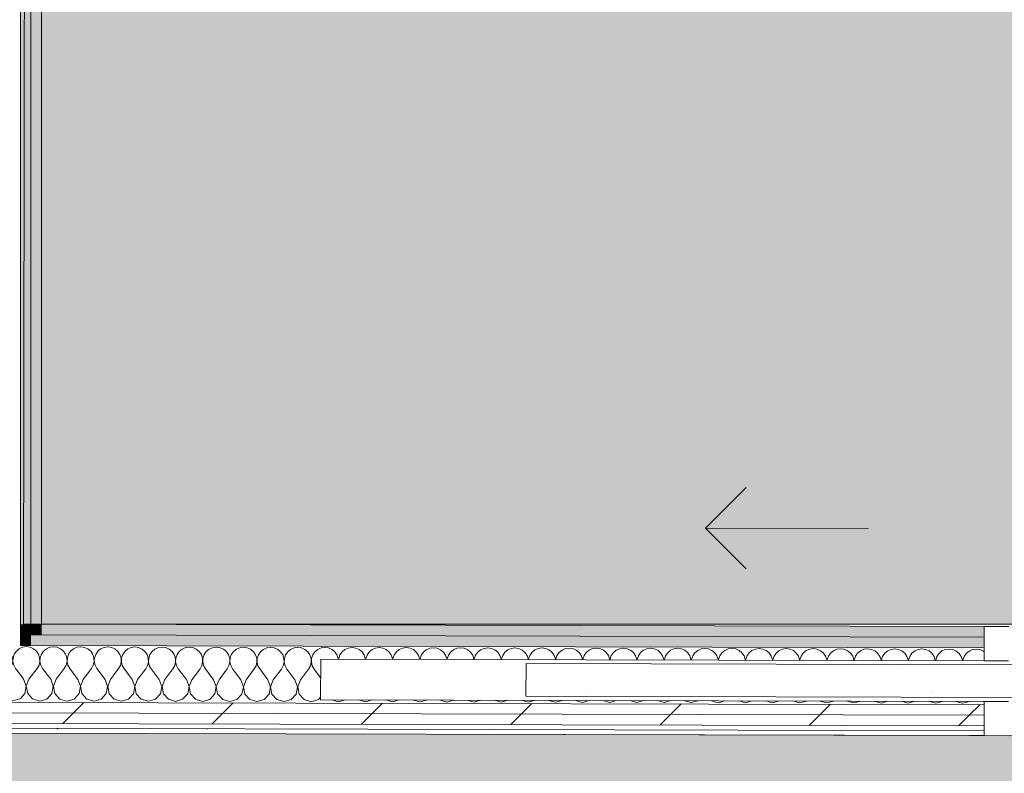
# Model space of a CAD drawing. Header units: millimetres. Extents: x -30280 to 19093, y -19284 to 4746.
# Tile 168 of 256: x -6113 to -4904, y -15497 to -14572. Entities that reach past the tile are written whole.
import ezdxf

# ---------------------------------------------------------------- set-up
doc = ezdxf.new("R2010")
doc.units = ezdxf.units.MM
doc.header["$MEASUREMENT"] = 0
doc.linetypes.add('Wipeout_Contour', pattern=[1000, 0, -1000])
for name, color, linetype in [('Nuevo_07_CR_Cel Ras pladur', 7, 'Continuous'), ('Nuevo_08_E_Envans secs', 7, 'Continuous'), ('Nuevo_Puertas Archicad', 7, 'Continuous')]:
    doc.layers.add(name, color=color, linetype=linetype)
for name, color, linetype, lineweight, true_color in [('Nuevo_07_CR_Cel Ras pladur_Pluma_Nº__102', 7, 'Continuous', 5, 0xcccccc), ('Nuevo_08_E_Envans secs_Pluma_Nº__102', 7, 'Continuous', 5, 0xcccccc), ('Nuevo_08_E_Envans secs_Pluma_Nº__171', 171, 'Continuous', 13, 0xaaaaff), ('Nuevo_08_E_Envans secs_Pluma_Nº__177', 7, 'Continuous', 15, 0xf7e046), ('Nuevo_08_E_Envans secs_Pluma_Nº__79', 7, 'Continuous', 5, 0xaaffd5), ('Nuevo_Puertas Archicad_Pluma_Nº__3', 7, 'Continuous', 5, 0xa4a4a4)]:
    doc.layers.add(name, color=color, linetype=linetype, lineweight=lineweight, true_color=true_color)
doc.layers.add('Nuevo_08_E_Envans secs_Pluma_Nº__1', color=7, linetype='Continuous', lineweight=5)
doc.layers.add('Nuevo_Puertas Archicad_Pluma_Nº__1', color=7, linetype='Continuous', lineweight=5)
pattern_1 = [(45, (0, 0), (-183.8478, 183.8478), [195, -65]), (45, (7e-14, 183.85), (-183.8478, 183.8478), [195, -65])]

# ---------------------------------------------------------------- blocks, each defined once
blk = doc.blocks.new('Forjado_6_1', base_point=(-13089.3, -16963.7))
at = {"layer": 'Nuevo_07_CR_Cel Ras pladur_Pluma_Nº__102', "linetype": 'Continuous', "lineweight": 0, "true_color": 0x333333}
h = blk.add_hatch(color=250, dxfattribs=at)
h.paths.add_polyline_path([(-13089.3, -16963.7), (-12936.6, -16963.7), (-12936.6, -16661), (-12309.2, -16661), (-12309.2, -16938), (-7420.9, -16938), (-7420.9, -16581), (-6964.9, -16581), (-6964.9, -16938), (-3950.4, -16938), (-3949.3, -15453.5), (-13089.3, -15430.9)])
h.paths.add_polyline_path([(-12719.6, -15874.1), (-4319.6, -15874.1), (-4319.6, -16474.1), (-12719.6, -16474.1)], flags=0)
at = {"layer": 'Nuevo_07_CR_Cel Ras pladur_Pluma_Nº__102', "color": 254, "linetype": 'Continuous', "lineweight": 5, "true_color": 0xcccccc, "flags": 128}
blk.add_lwpolyline([(-13089.3, -16963.7), (-12936.6, -16963.7), (-12936.6, -16661), (-12309.2, -16661), (-12309.2, -16938), (-7420.9, -16938), (-7420.9, -16581), (-6964.9, -16581), (-6964.9, -16938), (-3950.4, -16938), (-3949.3, -15453.5), (-13089.3, -15430.9)], close=True, dxfattribs=at)
blk = doc.blocks.new('Forjado_9_1', base_point=(-6108.3, -15314.2))
at = {"layer": 'Nuevo_07_CR_Cel Ras pladur_Pluma_Nº__102', "linetype": 'Continuous', "lineweight": 0, "true_color": 0x333333}
blk.add_hatch(color=250, dxfattribs=at).paths.add_polyline_path([(-6108.3, -15314.2), (-3936.1, -15314.2), (-3936.1, -13828.6), (-6106.1, -13828.6)])
at = {"layer": 'Nuevo_07_CR_Cel Ras pladur_Pluma_Nº__102', "color": 254, "linetype": 'Continuous', "lineweight": 5, "true_color": 0xcccccc, "flags": 128}
blk.add_lwpolyline([(-6108.3, -15314.2), (-3936.1, -15314.2), (-3936.1, -13828.6), (-6106.1, -13828.6)], close=True, dxfattribs=at)
blk = doc.blocks.new('*X424')
at = {"layer": 'Nuevo_08_E_Envans secs_Pluma_Nº__102', "color": 254, "linetype": 'Continuous', "lineweight": 5, "true_color": 0xcccccc}
for p, q in [((-6180.1, -15344.2), (-6182.1, -15345.8)), ((-6175.9, -15342.3), (-6180.1, -15344.2)), ((-6171.4, -15341.7), (-6175.9, -15342.3)), ((-6166.8, -15342.3), (-6171.4, -15341.7)), ((-6162.6, -15344.2), (-6166.8, -15342.3)), ((-6159.1, -15347.1), (-6162.6, -15344.2)), ((-6146.8, -15344.2), (-6150.4, -15347.2)), ((-6142.6, -15342.4), (-6146.8, -15344.2)), ((-6138, -15341.8), (-6142.6, -15342.4)), ((-6133.5, -15342.4), (-6138, -15341.8)), ((-6129.3, -15344.3), (-6133.5, -15342.4)), ((-6125.7, -15347.2), (-6129.3, -15344.3)), ((-6113.5, -15344.3), (-6117, -15347.2)), ((-6112.1, -15343.7), (-6113.5, -15344.3)), ((-6156.5, -15350.9), (-6159.1, -15347.1)), ((-6155, -15355.3), (-6156.5, -15350.9)), ((-6154.8, -15359.9), (-6155, -15355.3)), ((-6154.4, -15355.3), (-6154.7, -15359.9)), ((-6153, -15350.9), (-6154.4, -15355.3)), ((-6150.4, -15347.2), (-6153, -15350.9)), ((-6123.2, -15351), (-6125.7, -15347.2)), ((-6121.7, -15355.4), (-6123.2, -15351)), ((-6121.5, -15360), (-6121.7, -15355.4)), ((-6121.1, -15355.4), (-6121.3, -15360)), ((-6119.6, -15351), (-6121.1, -15355.4)), ((-6117, -15347.2), (-6119.6, -15351)), ((-6168.1, -15381.7), (-6158.1, -15368.4)), ((-6158.1, -15368.4), (-6155.9, -15364.4)), ((-6155.9, -15364.4), (-6154.8, -15359.9)), ((-6154.7, -15359.9), (-6153.7, -15364.4)), ((-6153.7, -15364.4), (-6151.4, -15368.4)), ((-6141.5, -15381.8), (-6151.4, -15368.4)), ((-6134.8, -15381.8), (-6124.8, -15368.5)), ((-6124.8, -15368.5), (-6122.5, -15364.4)), ((-6122.5, -15364.4), (-6121.5, -15360)), ((-6121.3, -15360), (-6120.3, -15364.5)), ((-6120.3, -15364.5), (-6118.1, -15368.5)), ((-6112.1, -15376.5), (-6118.1, -15368.5)), ((-6174.8, -15381.7), (-6182.1, -15371.9)), ((-6171.6, -15390.2), (-6174.8, -15381.7)), ((-6168.1, -15381.7), (-6171.4, -15390.2)), ((-6138.2, -15390.3), (-6141.5, -15381.8)), ((-6134.8, -15381.8), (-6138.1, -15390.3)), ((-6173.3, -15399.1), (-6171.6, -15390.2)), ((-6171.4, -15390.2), (-6169.8, -15399.1)), ((-6139.9, -15399.2), (-6138.2, -15390.3)), ((-6138.1, -15390.3), (-6136.4, -15399.2)), ((-6182.1, -15406.6), (-6179.4, -15405.8)), ((-6179.4, -15405.8), (-6173.3, -15399.1)), ((-6169.8, -15399.1), (-6163.6, -15405.9)), ((-6163.6, -15405.9), (-6154.9, -15408.4)), ((-6154.9, -15408.4), (-6146.1, -15405.9)), ((-6146.1, -15405.9), (-6139.9, -15399.2)), ((-6136.4, -15399.2), (-6130.3, -15406)), ((-6130.3, -15406), (-6121.5, -15408.5)), ((-6121.5, -15408.5), (-6112.8, -15406)), ((-6112.8, -15406), (-6112.1, -15405.3))]:
    blk.add_line(p, q, dxfattribs=at)
blk = doc.blocks.new('*X425')
at = {"layer": 'Nuevo_08_E_Envans secs_Pluma_Nº__102', "color": 254, "linetype": 'Continuous', "lineweight": 5, "true_color": 0xcccccc}
for p, q in [((-6109.3, -15342.5), (-6112.1, -15343.7)), ((-6104.7, -15341.8), (-6109.3, -15342.5)), ((-6100.2, -15342.5), (-6104.7, -15341.8)), ((-6095.9, -15344.4), (-6100.2, -15342.5)), ((-6092.4, -15347.3), (-6095.9, -15344.4)), ((-6080.1, -15344.4), (-6083.7, -15347.3)), ((-6075.9, -15342.6), (-6080.1, -15344.4)), ((-6071.4, -15341.9), (-6075.9, -15342.6)), ((-6066.8, -15342.6), (-6071.4, -15341.9)), ((-6062.6, -15344.4), (-6066.8, -15342.6)), ((-6059.1, -15347.4), (-6062.6, -15344.4)), ((-6046.8, -15344.5), (-6050.4, -15347.4)), ((-6042.6, -15342.6), (-6046.8, -15344.5)), ((-6038, -15342), (-6042.6, -15342.6)), ((-6033.5, -15342.7), (-6038, -15342)), ((-6029.3, -15344.5), (-6033.5, -15342.7)), ((-6025.7, -15347.5), (-6029.3, -15344.5)), ((-6013.5, -15344.6), (-6017, -15347.5)), ((-6009.3, -15342.7), (-6013.5, -15344.6)), ((-6004.7, -15342.1), (-6009.3, -15342.7)), ((-6000.2, -15342.7), (-6004.7, -15342.1)), ((-5995.9, -15344.6), (-6000.2, -15342.7)), ((-5992.4, -15347.6), (-5995.9, -15344.6)), ((-5980.1, -15344.6), (-5983.7, -15347.6)), ((-5975.9, -15342.8), (-5980.1, -15344.6)), ((-5971.4, -15342.2), (-5975.9, -15342.8)), ((-5966.8, -15342.8), (-5971.4, -15342.2)), ((-5962.6, -15344.7), (-5966.8, -15342.8)), ((-5959.1, -15347.6), (-5962.6, -15344.7)), ((-5946.8, -15344.7), (-5950.4, -15347.7)), ((-5942.6, -15342.9), (-5946.8, -15344.7)), ((-5938, -15342.3), (-5942.6, -15342.9)), ((-5933.5, -15342.9), (-5938, -15342.3)), ((-5929.3, -15344.8), (-5933.5, -15342.9)), ((-5925.7, -15347.7), (-5929.3, -15344.8)), ((-5913.5, -15344.8), (-5917, -15347.7)), ((-5909.3, -15343), (-5913.5, -15344.8)), ((-5904.7, -15342.3), (-5909.3, -15343)), ((-5900.2, -15343), (-5904.7, -15342.3)), ((-5896, -15344.9), (-5900.2, -15343)), ((-5892.4, -15347.8), (-5896, -15344.9)), ((-5880.1, -15344.9), (-5883.7, -15347.8)), ((-5875.9, -15343.1), (-5880.1, -15344.9)), ((-5871.4, -15342.4), (-5875.9, -15343.1)), ((-5866.8, -15343.1), (-5871.4, -15342.4)), ((-5862.6, -15344.9), (-5866.8, -15343.1)), ((-5859.1, -15347.9), (-5862.6, -15344.9)), ((-5846.8, -15345), (-5850.4, -15347.9)), ((-5842.6, -15343.1), (-5846.8, -15345)), ((-5838, -15342.5), (-5842.6, -15343.1)), ((-5833.5, -15343.2), (-5838, -15342.5)), ((-5829.3, -15345), (-5833.5, -15343.2)), ((-5825.8, -15348), (-5829.3, -15345)), ((-5813.5, -15345.1), (-5817, -15348)), ((-5809.3, -15343.2), (-5813.5, -15345.1)), ((-5804.7, -15342.6), (-5809.3, -15343.2)), ((-5800.2, -15343.2), (-5804.7, -15342.6)), ((-5796, -15345.1), (-5800.2, -15343.2)), ((-5792.4, -15348), (-5796, -15345.1)), ((-5780.1, -15345.1), (-5783.7, -15348.1)), ((-5775.9, -15343.3), (-5780.1, -15345.1)), ((-5771.4, -15342.7), (-5775.9, -15343.3)), ((-5766.8, -15343.3), (-5771.4, -15342.7)), ((-5762.6, -15345.2), (-5766.8, -15343.3)), ((-5759.1, -15348.1), (-5762.6, -15345.2)), ((-5746.8, -15345.2), (-5750.4, -15348.2)), ((-5742.6, -15343.4), (-5746.8, -15345.2)), ((-5738, -15342.8), (-5742.6, -15343.4)), ((-5733.5, -15343.4), (-5738, -15342.8)), ((-5729.3, -15345.3), (-5733.5, -15343.4)), ((-5725.8, -15348.2), (-5729.3, -15345.3)), ((-5713.5, -15345.3), (-5717, -15348.2)), ((-5709.3, -15343.5), (-5713.5, -15345.3)), ((-5704.7, -15342.8), (-5709.3, -15343.5)), ((-5700.2, -15343.5), (-5704.7, -15342.8)), ((-5696, -15345.4), (-5700.2, -15343.5)), ((-5692.4, -15348.3), (-5696, -15345.4)), ((-5680.1, -15345.4), (-5683.7, -15348.3)), ((-5675.9, -15343.5), (-5680.1, -15345.4)), ((-5671.4, -15342.9), (-5675.9, -15343.5)), ((-5666.8, -15343.6), (-5671.4, -15342.9)), ((-5662.6, -15345.4), (-5666.8, -15343.6)), ((-5659.1, -15348.4), (-5662.6, -15345.4)), ((-5646.8, -15345.5), (-5650.4, -15348.4)), ((-5642.6, -15343.6), (-5646.8, -15345.5)), ((-5638, -15343), (-5642.6, -15343.6)), ((-5633.5, -15343.7), (-5638, -15343)), ((-5629.3, -15345.5), (-5633.5, -15343.7)), ((-5625.8, -15348.5), (-5629.3, -15345.5)), ((-5613.5, -15345.6), (-5617, -15348.5)), ((-5609.3, -15343.7), (-5613.5, -15345.6)), ((-5604.7, -15343.1), (-5609.3, -15343.7)), ((-5600.2, -15343.7), (-5604.7, -15343.1)), ((-5596, -15345.6), (-5600.2, -15343.7)), ((-5592.4, -15348.5), (-5596, -15345.6)), ((-5580.1, -15345.6), (-5583.7, -15348.6)), ((-5575.9, -15343.8), (-5580.1, -15345.6)), ((-5571.4, -15343.2), (-5575.9, -15343.8)), ((-5566.8, -15343.8), (-5571.4, -15343.2)), ((-5562.6, -15345.7), (-5566.8, -15343.8)), ((-5559.1, -15348.6), (-5562.6, -15345.7)), ((-5546.8, -15345.7), (-5550.4, -15348.6)), ((-5542.6, -15343.9), (-5546.8, -15345.7)), ((-5538, -15343.3), (-5542.6, -15343.9)), ((-5533.5, -15343.9), (-5538, -15343.3)), ((-5529.3, -15345.8), (-5533.5, -15343.9)), ((-5525.8, -15348.7), (-5529.3, -15345.8)), ((-5513.5, -15345.8), (-5517, -15348.7)), ((-5509.3, -15344), (-5513.5, -15345.8)), ((-5504.7, -15343.3), (-5509.3, -15344)), ((-5500.2, -15344), (-5504.7, -15343.3)), ((-5496, -15345.8), (-5500.2, -15344)), ((-5492.4, -15348.8), (-5496, -15345.8)), ((-5480.1, -15345.9), (-5483.7, -15348.8)), ((-5475.9, -15344), (-5480.1, -15345.9)), ((-5471.4, -15343.4), (-5475.9, -15344)), ((-5466.8, -15344.1), (-5471.4, -15343.4)), ((-5462.6, -15345.9), (-5466.8, -15344.1)), ((-5459.1, -15348.9), (-5462.6, -15345.9)), ((-5446.8, -15346), (-5450.4, -15348.9)), ((-5442.6, -15344.1), (-5446.8, -15346)), ((-5438, -15343.5), (-5442.6, -15344.1)), ((-5433.5, -15344.1), (-5438, -15343.5)), ((-5429.3, -15346), (-5433.5, -15344.1)), ((-5425.8, -15349), (-5429.3, -15346)), ((-5413.5, -15346.1), (-5417, -15349)), ((-5409.3, -15344.2), (-5413.5, -15346.1)), ((-5404.7, -15343.6), (-5409.3, -15344.2)), ((-5400.2, -15344.2), (-5404.7, -15343.6)), ((-5396, -15346.1), (-5400.2, -15344.2)), ((-5392.4, -15349), (-5396, -15346.1)), ((-5380.1, -15346.1), (-5383.7, -15349.1)), ((-5375.9, -15344.3), (-5380.1, -15346.1)), ((-5371.4, -15343.7), (-5375.9, -15344.3)), ((-5366.8, -15344.3), (-5371.4, -15343.7)), ((-5362.6, -15346.2), (-5366.8, -15344.3)), ((-5359.1, -15349.1), (-5362.6, -15346.2)), ((-5346.8, -15346.2), (-5350.4, -15349.1)), ((-5342.6, -15344.4), (-5346.8, -15346.2)), ((-5338, -15343.7), (-5342.6, -15344.4)), ((-5333.5, -15344.4), (-5338, -15343.7)), ((-5329.3, -15346.3), (-5333.5, -15344.4)), ((-5325.8, -15349.2), (-5329.3, -15346.3)), ((-5313.5, -15346.3), (-5317, -15349.2)), ((-5309.3, -15344.5), (-5313.5, -15346.3)), ((-5304.7, -15343.8), (-5309.3, -15344.5)), ((-5300.2, -15344.5), (-5304.7, -15343.8)), ((-5296, -15346.3), (-5300.2, -15344.5)), ((-5292.4, -15349.3), (-5296, -15346.3)), ((-5280.1, -15346.4), (-5283.7, -15349.3)), ((-5275.9, -15344.5), (-5280.1, -15346.4)), ((-5271.4, -15343.9), (-5275.9, -15344.5)), ((-5266.8, -15344.6), (-5271.4, -15343.9)), ((-5262.6, -15346.4), (-5266.8, -15344.6)), ((-5259.1, -15349.4), (-5262.6, -15346.4)), ((-5246.8, -15346.5), (-5250.4, -15349.4)), ((-5242.6, -15344.6), (-5246.8, -15346.5)), ((-5238, -15344), (-5242.6, -15344.6)), ((-5233.5, -15344.6), (-5238, -15344)), ((-5229.3, -15346.5), (-5233.5, -15344.6)), ((-5225.8, -15349.5), (-5229.3, -15346.5)), ((-5213.5, -15346.5), (-5217, -15349.5)), ((-5209.3, -15344.7), (-5213.5, -15346.5)), ((-5204.7, -15344.1), (-5209.3, -15344.7)), ((-5200.2, -15344.7), (-5204.7, -15344.1)), ((-5196, -15346.6), (-5200.2, -15344.7)), ((-5192.4, -15349.5), (-5196, -15346.6)), ((-5180.1, -15346.6), (-5183.7, -15349.6)), ((-5175.9, -15344.8), (-5180.1, -15346.6)), ((-5171.4, -15344.2), (-5175.9, -15344.8)), ((-5166.8, -15344.8), (-5171.4, -15344.2)), ((-5162.6, -15346.7), (-5166.8, -15344.8)), ((-5159.1, -15349.6), (-5162.6, -15346.7)), ((-5146.8, -15346.7), (-5150.4, -15349.6)), ((-5142.6, -15344.9), (-5146.8, -15346.7)), ((-5138, -15344.2), (-5142.6, -15344.9)), ((-5133.5, -15344.9), (-5138, -15344.2)), ((-5129.3, -15346.8), (-5133.5, -15344.9)), ((-5125.8, -15349.7), (-5129.3, -15346.8)), ((-5113.5, -15346.8), (-5117, -15349.7)), ((-5109.3, -15345), (-5113.5, -15346.8)), ((-5104.7, -15344.3), (-5109.3, -15345)), ((-5100.2, -15345), (-5104.7, -15344.3)), ((-5096, -15346.8), (-5100.2, -15345)), ((-5092.4, -15349.8), (-5096, -15346.8)), ((-5080.1, -15346.9), (-5083.7, -15349.8)), ((-5075.9, -15345), (-5080.1, -15346.9)), ((-5071.4, -15344.4), (-5075.9, -15345)), ((-5066.8, -15345.1), (-5071.4, -15344.4)), ((-5062.6, -15346.9), (-5066.8, -15345.1)), ((-5059.1, -15349.9), (-5062.6, -15346.9)), ((-5046.8, -15347), (-5050.4, -15349.9)), ((-5042.6, -15345.1), (-5046.8, -15347)), ((-5038, -15344.5), (-5042.6, -15345.1)), ((-5033.5, -15345.1), (-5038, -15344.5)), ((-5029.3, -15347), (-5033.5, -15345.1)), ((-5009.3, -15345.2), (-5013.5, -15347)), ((-5004.7, -15344.6), (-5009.3, -15345.2)), ((-5000.2, -15345.2), (-5004.7, -15344.6)), ((-4996, -15347.1), (-5000.2, -15345.2)), ((-4975.9, -15345.3), (-4980.1, -15347.1)), ((-4971.4, -15344.7), (-4975.9, -15345.3)), ((-4966.8, -15345.3), (-4971.4, -15344.7)), ((-4962.6, -15347.2), (-4966.8, -15345.3)), ((-4942.6, -15345.4), (-4946.8, -15347.2)), ((-4938, -15344.7), (-4942.6, -15345.4)), ((-4933.5, -15345.4), (-4938, -15344.7)), ((-4929.3, -15347.3), (-4933.5, -15345.4)), ((-6089.8, -15351.1), (-6092.4, -15347.3)), ((-6088.4, -15355.5), (-6089.8, -15351.1)), ((-6088.2, -15360.1), (-6088.4, -15355.5)), ((-6087.8, -15355.5), (-6088, -15360.1)), ((-6086.3, -15351.1), (-6087.8, -15355.5)), ((-6083.7, -15347.3), (-6086.3, -15351.1)), ((-6056.5, -15351.2), (-6059.1, -15347.4)), ((-6055, -15355.5), (-6056.5, -15351.2)), ((-6054.8, -15360.1), (-6055, -15355.5)), ((-6054.4, -15355.5), (-6054.7, -15360.1)), ((-6053, -15351.2), (-6054.4, -15355.5)), ((-6050.4, -15347.4), (-6053, -15351.2)), ((-6023.2, -15351.3), (-6025.7, -15347.5)), ((-6021.7, -15355.6), (-6023.2, -15351.3)), ((-6021.5, -15360.2), (-6021.7, -15355.6)), ((-6021.1, -15355.6), (-6021.4, -15360.2)), ((-6019.6, -15351.3), (-6021.1, -15355.6)), ((-6017, -15347.5), (-6019.6, -15351.3)), ((-5989.8, -15351.3), (-5992.4, -15347.6)), ((-5988.4, -15355.7), (-5989.8, -15351.3)), ((-5988.2, -15360.3), (-5988.4, -15355.7)), ((-5987.8, -15355.7), (-5988, -15360.3)), ((-5986.3, -15351.4), (-5987.8, -15355.7)), ((-5983.7, -15347.6), (-5986.3, -15351.4)), ((-5956.5, -15351.4), (-5959.1, -15347.6)), ((-5955, -15355.8), (-5956.5, -15351.4)), ((-5954.8, -15360.4), (-5955, -15355.8)), ((-5954.4, -15355.8), (-5954.7, -15360.4)), ((-5953, -15351.4), (-5954.4, -15355.8)), ((-5950.4, -15347.7), (-5953, -15351.4)), ((-5923.2, -15351.5), (-5925.7, -15347.7)), ((-5921.7, -15355.9), (-5923.2, -15351.5)), ((-5921.5, -15360.5), (-5921.7, -15355.9)), ((-5921.1, -15355.9), (-5921.4, -15360.5)), ((-5919.6, -15351.5), (-5921.1, -15355.9)), ((-5917, -15347.7), (-5919.6, -15351.5)), ((-5889.8, -15351.6), (-5892.4, -15347.8)), ((-5888.4, -15356), (-5889.8, -15351.6)), ((-5888.2, -15360.5), (-5888.4, -15356)), ((-5887.8, -15356), (-5888, -15360.5)), ((-5886.3, -15351.6), (-5887.8, -15356)), ((-5883.7, -15347.8), (-5886.3, -15351.6)), ((-5856.5, -15351.7), (-5859.1, -15347.9)), ((-5855, -15356), (-5856.5, -15351.7)), ((-5854.8, -15360.6), (-5855, -15356)), ((-5854.4, -15356), (-5854.7, -15360.6)), ((-5853, -15351.7), (-5854.4, -15356)), ((-5850.4, -15347.9), (-5853, -15351.7)), ((-5823.2, -15351.8), (-5825.8, -15348)), ((-5821.7, -15356.1), (-5823.2, -15351.8)), ((-5821.5, -15360.7), (-5821.7, -15356.1)), ((-5821.1, -15356.1), (-5821.4, -15360.7)), ((-5819.6, -15351.8), (-5821.1, -15356.1)), ((-5817, -15348), (-5819.6, -15351.8)), ((-5789.8, -15351.8), (-5792.4, -15348)), ((-5788.4, -15356.2), (-5789.8, -15351.8)), ((-5788.2, -15360.8), (-5788.4, -15356.2)), ((-5787.8, -15356.2), (-5788, -15360.8)), ((-5786.3, -15351.9), (-5787.8, -15356.2)), ((-5783.7, -15348.1), (-5786.3, -15351.9)), ((-5756.5, -15351.9), (-5759.1, -15348.1)), ((-5755, -15356.3), (-5756.5, -15351.9)), ((-5754.8, -15360.9), (-5755, -15356.3)), ((-5754.5, -15356.3), (-5754.7, -15360.9)), ((-5753, -15351.9), (-5754.5, -15356.3)), ((-5750.4, -15348.2), (-5753, -15351.9)), ((-5723.2, -15352), (-5725.8, -15348.2)), ((-5721.7, -15356.4), (-5723.2, -15352)), ((-5721.7, -15357.1), (-5721.7, -15356.4)), ((-5721.1, -15356.4), (-5721.2, -15357.1)), ((-5719.6, -15352), (-5721.1, -15356.4)), ((-5717, -15348.2), (-5719.6, -15352)), ((-5689.8, -15352.1), (-5692.4, -15348.3)), ((-5688.4, -15356.5), (-5689.8, -15352.1)), ((-5688.3, -15357.2), (-5688.4, -15356.5)), ((-5686.3, -15352.1), (-5687.8, -15356.5)), ((-5687.8, -15356.5), (-5687.8, -15357.2)), ((-5683.7, -15348.3), (-5686.3, -15352.1)), ((-5656.5, -15352.2), (-5659.1, -15348.4)), ((-5655, -15356.5), (-5656.5, -15352.2)), ((-5655, -15357.3), (-5655, -15356.5)), ((-5653, -15352.2), (-5654.5, -15356.5)), ((-5654.5, -15356.5), (-5654.5, -15357.3)), ((-5650.4, -15348.4), (-5653, -15352.2)), ((-5623.2, -15352.3), (-5625.8, -15348.5)), ((-5621.7, -15356.6), (-5623.2, -15352.3)), ((-5621.7, -15357.4), (-5621.7, -15356.6)), ((-5621.1, -15356.6), (-5621.2, -15357.4)), ((-5619.6, -15352.3), (-5621.1, -15356.6)), ((-5617, -15348.5), (-5619.6, -15352.3)), ((-5589.8, -15352.3), (-5592.4, -15348.5)), ((-5588.4, -15356.7), (-5589.8, -15352.3)), ((-5588.3, -15357.5), (-5588.4, -15356.7)), ((-5586.3, -15352.3), (-5587.8, -15356.7)), ((-5587.8, -15356.7), (-5587.8, -15357.5)), ((-5583.7, -15348.6), (-5586.3, -15352.3)), ((-5556.5, -15352.4), (-5559.1, -15348.6)), ((-5555, -15356.8), (-5556.5, -15352.4)), ((-5555, -15357.5), (-5555, -15356.8)), ((-5553, -15352.4), (-5554.5, -15356.8)), ((-5554.5, -15356.8), (-5554.5, -15357.5)), ((-5550.4, -15348.6), (-5553, -15352.4)), ((-5523.2, -15352.5), (-5525.8, -15348.7)), ((-5521.7, -15356.9), (-5523.2, -15352.5)), ((-5521.7, -15357.6), (-5521.7, -15356.9)), ((-5521.1, -15356.9), (-5521.2, -15357.6)), ((-5519.6, -15352.5), (-5521.1, -15356.9)), ((-5517, -15348.7), (-5519.6, -15352.5)), ((-5489.8, -15352.6), (-5492.4, -15348.8)), ((-5488.4, -15356.9), (-5489.8, -15352.6)), ((-5488.3, -15357.7), (-5488.4, -15356.9)), ((-5486.3, -15352.6), (-5487.8, -15356.9)), ((-5487.8, -15356.9), (-5487.8, -15357.7)), ((-5483.7, -15348.8), (-5486.3, -15352.6)), ((-5456.5, -15352.7), (-5459.1, -15348.9)), ((-5455, -15357), (-5456.5, -15352.7)), ((-5455, -15357.8), (-5455, -15357)), ((-5453, -15352.7), (-5454.5, -15357)), ((-5454.5, -15357), (-5454.5, -15357.8)), ((-5450.4, -15348.9), (-5453, -15352.7)), ((-5423.2, -15352.8), (-5425.8, -15349)), ((-5421.7, -15357.1), (-5423.2, -15352.8)), ((-5421.7, -15357.9), (-5421.7, -15357.1)), ((-5421.1, -15357.1), (-5421.2, -15357.9)), ((-5419.6, -15352.8), (-5421.1, -15357.1)), ((-5417, -15349), (-5419.6, -15352.8)), ((-5389.8, -15352.8), (-5392.4, -15349)), ((-5388.4, -15357.2), (-5389.8, -15352.8)), ((-5388.3, -15358), (-5388.4, -15357.2)), ((-5386.3, -15352.8), (-5387.8, -15357.2)), ((-5387.8, -15357.2), (-5387.8, -15358)), ((-5383.7, -15349.1), (-5386.3, -15352.8)), ((-5356.5, -15352.9), (-5359.1, -15349.1)), ((-5355, -15357.3), (-5356.5, -15352.9)), ((-5355, -15358), (-5355, -15357.3)), ((-5353, -15352.9), (-5354.5, -15357.3)), ((-5354.5, -15357.3), (-5354.5, -15358)), ((-5350.4, -15349.1), (-5353, -15352.9)), ((-5323.2, -15353), (-5325.8, -15349.2)), ((-5321.7, -15357.4), (-5323.2, -15353)), ((-5321.7, -15358.1), (-5321.7, -15357.4)), ((-5321.1, -15357.4), (-5321.2, -15358.1)), ((-5319.6, -15353), (-5321.1, -15357.4)), ((-5317, -15349.2), (-5319.6, -15353)), ((-5289.8, -15353.1), (-5292.4, -15349.3)), ((-5288.4, -15357.4), (-5289.8, -15353.1)), ((-5288.3, -15358.2), (-5288.4, -15357.4)), ((-5286.3, -15353.1), (-5287.8, -15357.4)), ((-5287.8, -15357.4), (-5287.8, -15358.2)), ((-5283.7, -15349.3), (-5286.3, -15353.1)), ((-5256.5, -15353.2), (-5259.1, -15349.4)), ((-5255, -15357.5), (-5256.5, -15353.2)), ((-5255, -15358.3), (-5255, -15357.5)), ((-5253, -15353.2), (-5254.5, -15357.5)), ((-5254.5, -15357.5), (-5254.5, -15358.3)), ((-5250.4, -15349.4), (-5253, -15353.2)), ((-5223.2, -15353.2), (-5225.8, -15349.5)), ((-5221.7, -15357.6), (-5223.2, -15353.2)), ((-5221.7, -15358.4), (-5221.7, -15357.6)), ((-5221.1, -15357.6), (-5221.2, -15358.4)), ((-5219.6, -15353.3), (-5221.1, -15357.6)), ((-5217, -15349.5), (-5219.6, -15353.3)), ((-5189.8, -15353.3), (-5192.4, -15349.5)), ((-5188.4, -15357.7), (-5189.8, -15353.3)), ((-5188.3, -15358.5), (-5188.4, -15357.7)), ((-5186.3, -15353.3), (-5187.8, -15357.7)), ((-5187.8, -15357.7), (-5187.8, -15358.5)), ((-5183.7, -15349.6), (-5186.3, -15353.3)), ((-5156.5, -15353.4), (-5159.1, -15349.6)), ((-5155, -15357.8), (-5156.5, -15353.4)), ((-5155, -15358.5), (-5155, -15357.8)), ((-5153, -15353.4), (-5154.5, -15357.8)), ((-5154.5, -15357.8), (-5154.5, -15358.5)), ((-5150.4, -15349.6), (-5153, -15353.4)), ((-5123.2, -15353.5), (-5125.8, -15349.7)), ((-5121.7, -15357.9), (-5123.2, -15353.5)), ((-5121.7, -15358.6), (-5121.7, -15357.9)), ((-5121.1, -15357.9), (-5121.2, -15358.6)), ((-5119.6, -15353.5), (-5121.1, -15357.9)), ((-5117, -15349.7), (-5119.6, -15353.5)), ((-5089.8, -15353.6), (-5092.4, -15349.8)), ((-5088.4, -15357.9), (-5089.8, -15353.6)), ((-5088.3, -15358.7), (-5088.4, -15357.9)), ((-5086.3, -15353.6), (-5087.8, -15357.9)), ((-5087.8, -15357.9), (-5087.8, -15358.7)), ((-5083.7, -15349.8), (-5086.3, -15353.6)), ((-5056.5, -15353.7), (-5059.1, -15349.9)), ((-5055, -15358), (-5056.5, -15353.7)), ((-5055, -15358.8), (-5055, -15358)), ((-5053, -15353.7), (-5054.5, -15358)), ((-5054.5, -15358), (-5054.5, -15358.8)), ((-5050.4, -15349.9), (-5053, -15353.7)), ((-5025.8, -15349.9), (-5029.3, -15347)), ((-5023.2, -15353.7), (-5025.8, -15349.9)), ((-5021.7, -15358.1), (-5023.2, -15353.7)), ((-5021.7, -15358.9), (-5021.7, -15358.1)), ((-5021.1, -15358.1), (-5021.2, -15358.9)), ((-5019.6, -15353.8), (-5021.1, -15358.1)), ((-5017, -15350), (-5019.6, -15353.8)), ((-5013.5, -15347), (-5017, -15350)), ((-4992.4, -15350), (-4996, -15347.1)), ((-4989.8, -15353.8), (-4992.4, -15350)), ((-4988.4, -15358.2), (-4989.8, -15353.8)), ((-4988.3, -15358.9), (-4988.4, -15358.2)), ((-4986.3, -15353.8), (-4987.8, -15358.2)), ((-4987.8, -15358.2), (-4987.8, -15359)), ((-4983.7, -15350.1), (-4986.3, -15353.8)), ((-4980.1, -15347.1), (-4983.7, -15350.1)), ((-4959.1, -15350.1), (-4962.6, -15347.2)), ((-4956.5, -15353.9), (-4959.1, -15350.1)), ((-4955, -15358.3), (-4956.5, -15353.9)), ((-4955, -15359), (-4955, -15358.3)), ((-4953, -15353.9), (-4954.5, -15358.3)), ((-4954.5, -15358.3), (-4954.5, -15359)), ((-4950.4, -15350.1), (-4953, -15353.9)), ((-4946.8, -15347.2), (-4950.4, -15350.1)), ((-4928.1, -15348.2), (-4929.3, -15347.3)), ((-6101.5, -15381.9), (-6091.4, -15368.5)), ((-6091.4, -15368.5), (-6089.2, -15364.5)), ((-6089.2, -15364.5), (-6088.2, -15360.1)), ((-6088, -15360.1), (-6087, -15364.5)), ((-6087, -15364.5), (-6084.8, -15368.6)), ((-6074.8, -15381.9), (-6084.8, -15368.6)), ((-6068.1, -15381.9), (-6058.1, -15368.6)), ((-6058.1, -15368.6), (-6055.9, -15364.6)), ((-6055.9, -15364.6), (-6054.8, -15360.1)), ((-6054.7, -15360.1), (-6053.7, -15364.6)), ((-6053.7, -15364.6), (-6051.4, -15368.6)), ((-6041.5, -15382), (-6051.4, -15368.6)), ((-6034.8, -15382), (-6024.8, -15368.7)), ((-6024.8, -15368.7), (-6022.5, -15364.7)), ((-6022.5, -15364.7), (-6021.5, -15360.2)), ((-6021.4, -15360.2), (-6020.3, -15364.7)), ((-6020.3, -15364.7), (-6018.1, -15368.7)), ((-6008.1, -15382.1), (-6018.1, -15368.7)), ((-6001.5, -15382.1), (-5991.4, -15368.8)), ((-5991.4, -15368.8), (-5989.2, -15364.8)), ((-5989.2, -15364.8), (-5988.2, -15360.3)), ((-5988, -15360.3), (-5987, -15364.8)), ((-5987, -15364.8), (-5984.8, -15368.8)), ((-5974.8, -15382.2), (-5984.8, -15368.8)), ((-5968.1, -15382.2), (-5958.1, -15368.9)), ((-5958.1, -15368.9), (-5955.9, -15364.9)), ((-5955.9, -15364.9), (-5954.8, -15360.4)), ((-5954.7, -15360.4), (-5953.7, -15364.9)), ((-5953.7, -15364.9), (-5951.4, -15368.9)), ((-5941.5, -15382.3), (-5951.4, -15368.9)), ((-5934.8, -15382.3), (-5924.8, -15369)), ((-5924.8, -15369), (-5922.5, -15364.9)), ((-5922.5, -15364.9), (-5921.5, -15360.5)), ((-5921.4, -15360.5), (-5920.3, -15364.9)), ((-5920.3, -15364.9), (-5918.1, -15369)), ((-5908.1, -15382.3), (-5918.1, -15369)), ((-5901.5, -15382.4), (-5891.4, -15369)), ((-5891.4, -15369), (-5889.2, -15365)), ((-5889.2, -15365), (-5888.2, -15360.5)), ((-5888, -15360.5), (-5887, -15365)), ((-5887, -15365), (-5884.8, -15369.1)), ((-5874.8, -15382.4), (-5884.8, -15369.1)), ((-5868.1, -15382.4), (-5858.1, -15369.1)), ((-5858.1, -15369.1), (-5855.9, -15365.1)), ((-5855.9, -15365.1), (-5854.8, -15360.6)), ((-5854.7, -15360.6), (-5853.7, -15365.1)), ((-5853.7, -15365.1), (-5851.4, -15369.1)), ((-5841.5, -15382.5), (-5851.4, -15369.1)), ((-5834.8, -15382.5), (-5824.8, -15369.2)), ((-5824.8, -15369.2), (-5822.5, -15365.2)), ((-5822.5, -15365.2), (-5821.5, -15360.7)), ((-5821.4, -15360.7), (-5820.3, -15365.2)), ((-5820.3, -15365.2), (-5818.1, -15369.2)), ((-5808.1, -15382.6), (-5818.1, -15369.2)), ((-5801.5, -15382.6), (-5791.4, -15369.3)), ((-5791.4, -15369.3), (-5789.2, -15365.3)), ((-5789.2, -15365.3), (-5788.2, -15360.8)), ((-5788, -15360.8), (-5787, -15365.3)), ((-5787, -15365.3), (-5784.8, -15369.3)), ((-5774.8, -15382.7), (-5784.8, -15369.3)), ((-5768.1, -15382.7), (-5758.1, -15369.4)), ((-5758.1, -15369.4), (-5755.9, -15365.4)), ((-5755.9, -15365.4), (-5754.8, -15360.9)), ((-5754.7, -15360.9), (-5753.7, -15365.4)), ((-5753.7, -15365.4), (-5751.4, -15369.4)), ((-5743.2, -15380.4), (-5751.4, -15369.4)), ((-6108.1, -15381.8), (-6112.1, -15376.5)), ((-6104.9, -15390.4), (-6108.1, -15381.8)), ((-6101.5, -15381.9), (-6104.8, -15390.4)), ((-6071.6, -15390.4), (-6074.8, -15381.9)), ((-6068.1, -15381.9), (-6071.4, -15390.4)), ((-6038.2, -15390.5), (-6041.5, -15382)), ((-6034.8, -15382), (-6038.1, -15390.5)), ((-6004.9, -15390.6), (-6008.1, -15382.1)), ((-6001.5, -15382.1), (-6004.8, -15390.6)), ((-5971.6, -15390.7), (-5974.8, -15382.2)), ((-5968.1, -15382.2), (-5971.4, -15390.7)), ((-5938.2, -15390.8), (-5941.5, -15382.3)), ((-5934.8, -15382.3), (-5938.1, -15390.8)), ((-5904.9, -15390.8), (-5908.1, -15382.3)), ((-5901.5, -15382.4), (-5904.8, -15390.8)), ((-5871.6, -15390.9), (-5874.8, -15382.4)), ((-5868.1, -15382.4), (-5871.4, -15390.9)), ((-5838.2, -15391), (-5841.5, -15382.5)), ((-5834.8, -15382.5), (-5838.1, -15391)), ((-5804.9, -15391.1), (-5808.1, -15382.6)), ((-5801.5, -15382.6), (-5804.8, -15391.1)), ((-5771.6, -15391.2), (-5774.8, -15382.7)), ((-5768.1, -15382.7), (-5771.4, -15391.2)), ((-6106.6, -15399.3), (-6104.9, -15390.4)), ((-6104.8, -15390.4), (-6103.1, -15399.3)), ((-6073.3, -15399.4), (-6071.6, -15390.4)), ((-6071.4, -15390.4), (-6069.8, -15399.4)), ((-6039.9, -15399.5), (-6038.2, -15390.5)), ((-6038.1, -15390.5), (-6036.4, -15399.5)), ((-6006.6, -15399.5), (-6004.9, -15390.6)), ((-6004.8, -15390.6), (-6003.1, -15399.6)), ((-5973.3, -15399.6), (-5971.6, -15390.7)), ((-5971.4, -15390.7), (-5969.8, -15399.6)), ((-5939.9, -15399.7), (-5938.2, -15390.8)), ((-5938.1, -15390.8), (-5936.4, -15399.7)), ((-5906.6, -15399.8), (-5904.9, -15390.8)), ((-5904.8, -15390.8), (-5903.1, -15399.8)), ((-5873.3, -15399.9), (-5871.6, -15390.9)), ((-5871.4, -15390.9), (-5869.8, -15399.9)), ((-5839.9, -15400), (-5838.2, -15391)), ((-5838.1, -15391), (-5836.4, -15400)), ((-5806.6, -15400), (-5804.9, -15391.1)), ((-5804.8, -15391.1), (-5803.1, -15400.1)), ((-5773.3, -15400.1), (-5771.6, -15391.2)), ((-5771.4, -15391.2), (-5769.8, -15400.1)), ((-6112.1, -15405.3), (-6106.6, -15399.3)), ((-6103.1, -15399.3), (-6097, -15406)), ((-6097, -15406), (-6088.2, -15408.6)), ((-6088.2, -15408.6), (-6079.4, -15406.1)), ((-6079.4, -15406.1), (-6073.3, -15399.4)), ((-6069.8, -15399.4), (-6063.6, -15406.1)), ((-6063.6, -15406.1), (-6054.9, -15408.6)), ((-6054.9, -15408.6), (-6046.1, -15406.2)), ((-6046.1, -15406.2), (-6039.9, -15399.5)), ((-6036.4, -15399.5), (-6030.3, -15406.2)), ((-6030.3, -15406.2), (-6021.5, -15408.7)), ((-6021.5, -15408.7), (-6012.8, -15406.3)), ((-6012.8, -15406.3), (-6006.6, -15399.5)), ((-6003.1, -15399.6), (-5997, -15406.3)), ((-5997, -15406.3), (-5988.2, -15408.8)), ((-5988.2, -15408.8), (-5979.4, -15406.3)), ((-5979.4, -15406.3), (-5973.3, -15399.6)), ((-5969.8, -15399.6), (-5963.6, -15406.4)), ((-5963.6, -15406.4), (-5954.9, -15408.9)), ((-5954.9, -15408.9), (-5946.1, -15406.4)), ((-5946.1, -15406.4), (-5939.9, -15399.7)), ((-5936.4, -15399.7), (-5930.3, -15406.5)), ((-5930.3, -15406.5), (-5921.5, -15409)), ((-5921.5, -15409), (-5912.8, -15406.5)), ((-5912.8, -15406.5), (-5906.6, -15399.8)), ((-5903.1, -15399.8), (-5897, -15406.5)), ((-5897, -15406.5), (-5888.2, -15409.1)), ((-5888.2, -15409.1), (-5879.4, -15406.6)), ((-5879.4, -15406.6), (-5873.3, -15399.9)), ((-5869.8, -15399.9), (-5863.6, -15406.6)), ((-5863.6, -15406.6), (-5854.9, -15409.1)), ((-5854.9, -15409.1), (-5846.1, -15406.7)), ((-5846.1, -15406.7), (-5839.9, -15400)), ((-5836.4, -15400), (-5830.3, -15406.7)), ((-5830.3, -15406.7), (-5821.5, -15409.2)), ((-5821.5, -15409.2), (-5812.8, -15406.8)), ((-5812.8, -15406.8), (-5806.6, -15400)), ((-5803.1, -15400.1), (-5797, -15406.8)), ((-5797, -15406.8), (-5788.2, -15409.3)), ((-5788.2, -15409.3), (-5779.4, -15406.8)), ((-5779.4, -15406.8), (-5773.3, -15400.1)), ((-5769.8, -15400.1), (-5763.6, -15406.9)), ((-5763.6, -15406.9), (-5754.9, -15409.4)), ((-5754.9, -15409.4), (-5746.1, -15406.9)), ((-5746.1, -15406.9), (-5743.3, -15403.8)), ((-5729.7, -15407.1), (-5721.5, -15409.5)), ((-5721.5, -15409.5), (-5713.3, -15407.2)), ((-5696.4, -15407.2), (-5688.2, -15409.5)), ((-5688.2, -15409.5), (-5680, -15407.2)), ((-5663.1, -15407.3), (-5654.9, -15409.6)), ((-5654.9, -15409.6), (-5646.7, -15407.3)), ((-5629.7, -15407.4), (-5621.5, -15409.7)), ((-5621.5, -15409.7), (-5613.3, -15407.4)), ((-5596.4, -15407.4), (-5588.2, -15409.8)), ((-5588.2, -15409.8), (-5580, -15407.5)), ((-5563.1, -15407.5), (-5554.9, -15409.9)), ((-5554.9, -15409.9), (-5546.7, -15407.6)), ((-5529.7, -15407.6), (-5521.5, -15410)), ((-5521.5, -15410), (-5513.3, -15407.6)), ((-5496.4, -15407.7), (-5488.2, -15410)), ((-5488.2, -15410), (-5480, -15407.7)), ((-5463.1, -15407.8), (-5454.9, -15410.1)), ((-5454.9, -15410.1), (-5446.7, -15407.8)), ((-5429.7, -15407.9), (-5421.5, -15410.2)), ((-5421.5, -15410.2), (-5413.3, -15407.9)), ((-5396.4, -15407.9), (-5388.2, -15410.3)), ((-5388.2, -15410.3), (-5380, -15408)), ((-5363.1, -15408), (-5354.9, -15410.4)), ((-5354.9, -15410.4), (-5346.7, -15408.1)), ((-5329.7, -15408.1), (-5321.5, -15410.5)), ((-5321.5, -15410.5), (-5313.3, -15408.1)), ((-5296.4, -15408.2), (-5288.2, -15410.5)), ((-5288.2, -15410.5), (-5280, -15408.2)), ((-5263.1, -15408.3), (-5254.9, -15410.6)), ((-5254.9, -15410.6), (-5246.7, -15408.3)), ((-5229.7, -15408.4), (-5221.5, -15410.7)), ((-5221.5, -15410.7), (-5213.3, -15408.4)), ((-5196.4, -15408.4), (-5188.2, -15410.8)), ((-5188.2, -15410.8), (-5180, -15408.5)), ((-5163.1, -15408.5), (-5154.9, -15410.9)), ((-5154.9, -15410.9), (-5146.7, -15408.6)), ((-5129.7, -15408.6), (-5121.5, -15411)), ((-5121.5, -15411), (-5113.3, -15408.6)), ((-5096.4, -15408.7), (-5088.2, -15411)), ((-5088.2, -15411), (-5080, -15408.7)), ((-5063.1, -15408.8), (-5054.9, -15411.1)), ((-5054.9, -15411.1), (-5046.7, -15408.8)), ((-5029.7, -15408.8), (-5021.5, -15411.2)), ((-5021.5, -15411.2), (-5013.3, -15408.9)), ((-4996.4, -15408.9), (-4988.2, -15411.3)), ((-4988.2, -15411.3), (-4980, -15409)), ((-4963.1, -15409), (-4954.9, -15411.4)), ((-4954.9, -15411.4), (-4946.7, -15409.1)), ((-4929.7, -15409.1), (-4928.3, -15409.5))]:
    blk.add_line(p, q, dxfattribs=at)
blk = doc.blocks.new('Puerta Corredera Empotrada 27')
at = {"layer": 'Nuevo_Puertas Archicad', "linetype": 'Continuous', "lineweight": 0, "true_color": 0xffffff}
h = blk.add_hatch(dxfattribs=at)
h.set_pattern_fill('Hormigón_en_Masa_0001', style=0, pattern_type=2)
h.set_pattern_definition([(0, (0, 0), (0, 779.4), [48.75, -401.25]), (0, (225, 389.7), (0, 779.4), [48.75, -401.25]), (60, (0, 0), (-675, 389.7), [48.75, -401.25]), (60, (450, 0), (-675, 389.7), [48.75, -401.25]), (120, (48.75, 0), (675, 389.7), [48.75, -401.25]), (120, (498.75, 0), (675, 389.7), [48.75, -401.25]), (0, (0, 75), (0, 150), [0, -150, 0, -225]), (45, (75, 75), (-106.066, 106.066), [0, -112.5, 0, -187.5])])
h.paths.add_polyline_path([(172.8, -47), (172.8, -87), (1012.8, -87), (1012.8, -47)])
at = {"layer": 'Nuevo_Puertas Archicad_Pluma_Nº__1', "color": 7, "linetype": 'Continuous', "lineweight": 5}
for p, q in [((450, 0), (420, 0)), ((450, -42), (450, 0)), ((450, -13), (450, 0)), ((450, -13), (450, 0)), ((450, -26), (450, -13)), ((450, -26), (450, -13)), ((450, -42), (450, -26)), ((450, -42), (450, -26)), ((172.8, -47), (1012.8, -47)), ((420, -42), (450, -42)), ((1012.8, -47), (1012.8, -87)), ((1012.8, -87), (172.8, -87)), ((450, -92), (420, -92)), ((450, -134), (450, -92)), ((450, -96), (450, -92)), ((450, -96), (450, -92)), ((450, -109), (450, -96)), ((450, -109), (450, -96)), ((450, -122), (450, -109)), ((450, -122), (450, -109)), ((450, -128), (450, -122)), ((450, -128), (450, -122)), ((450, -134), (450, -128)), ((450, -134), (450, -128)), ((420, -134), (450, -134))]:
    blk.add_line(p, q, dxfattribs=at)
at = {"layer": 'Nuevo_Puertas Archicad_Pluma_Nº__3', "color": 253, "linetype": 'Continuous', "lineweight": 5, "true_color": 0xa4a4a4}
for p, q in [((792.8, 120), (742.8, 170)), ((592.8, 120), (792.8, 120)), ((792.8, 120), (742.8, 70))]:
    blk.add_line(p, q, dxfattribs=at)
blk = doc.blocks.new('Muro_62_1', base_point=(-3815.2, -15319.9))
at = {"layer": 'Nuevo_08_E_Envans secs_Pluma_Nº__79', "linetype": 'Continuous', "lineweight": 5, "true_color": 0xaaffd5}
for points in [[(-6086.1, -15314.2), (-6099.1, -15314.2), (-6099.1, -15327.2), (-6086.1, -15327.2)], [(-6086.1, -15314.2), (-6086.1, -15327.2), (-4928.1, -15330.1), (-4928.1, -15317.1)], [(-6099.1, -15327.2), (-6112.1, -15327.2), (-6112.1, -15340.2), (-6099.1, -15340.2)], [(-6099.1, -15327.2), (-6099.1, -15340.2), (-4928.1, -15343.1), (-4928.1, -15330.1)]]:
    blk.add_hatch(color=121, dxfattribs=at).paths.add_polyline_path(points)
at = {"layer": 'Nuevo_08_E_Envans secs_Pluma_Nº__1', "color": 7, "linetype": 'Continuous', "lineweight": 5}
for p, q in [((-6099.1, -15327.2), (-6099.1, -15314.2)), ((-4928.1, -15330.1), (-4928.1, -15317.1)), ((-6112.1, -15340.2), (-6112.1, -15327.2)), ((-6099.1, -15327.2), (-6086.1, -15327.2)), ((-6086.1, -15327.2), (-4928.1, -15330.1)), ((-4928.1, -15343.1), (-4928.1, -15330.1)), ((-6112.1, -15340.2), (-6099.1, -15340.2)), ((-6099.1, -15340.2), (-4928.1, -15343.1)), ((-4928.2, -15359.1), (-4928.1, -15343.1)), ((-4928.2, -15359.1), (-5743.2, -15357.1))]:
    blk.add_line(p, q, dxfattribs=at)
at = {"layer": 'Nuevo_08_E_Envans secs_Pluma_Nº__1', "color": 7, "linetype": 'Continuous', "lineweight": 5, "flags": 128}
blk.add_lwpolyline([(-4928.1, -15317.1), (-6086.1, -15314.2)], dxfattribs=at)
at = {"color": 254, "linetype": 'Wipeout_Contour', "lineweight": 0, "ltscale": 65791.164585}
blk.add_wipeout([(-6300.5, -15447.7), (-4928.4, -15451.1), (-4928.4, -15445.1), (-6300.5, -15441.7)], dxfattribs=at).dxf.layer = 'Nuevo_08_E_Envans secs'
at = {"layer": 'Nuevo_08_E_Envans secs_Pluma_Nº__171', "linetype": 'Continuous', "lineweight": 13, "true_color": 0xaaaaff}
h = blk.add_hatch(dxfattribs=at)
h.set_pattern_fill('Panellat_HPL_0001', color=161, style=0, pattern_type=2)
h.set_pattern_definition(pattern_1)
h.paths.add_polyline_path([(-6300.5, -15447.7), (-4928.4, -15451.1), (-4928.4, -15445.1), (-6300.5, -15441.7)])
at = {"layer": 'Nuevo_08_E_Envans secs_Pluma_Nº__1', "color": 7, "linetype": 'Continuous', "lineweight": 5, "flags": 128}
blk.add_lwpolyline([(-6300.5, -15447.7), (-4928.4, -15451.1)], dxfattribs=at)
at = {"color": 254, "linetype": 'Wipeout_Contour', "lineweight": 0, "ltscale": 65732.874913}
blk.add_wipeout([(-6300.5, -15435.7), (-4928.4, -15439.1), (-4928.3, -15426.1), (-6300.5, -15422.7)], dxfattribs=at).dxf.layer = 'Nuevo_08_E_Envans secs'
at = {"layer": 'Nuevo_08_E_Envans secs_Pluma_Nº__177', "linetype": 'Continuous', "lineweight": 15, "true_color": 0xf7e046}
h = blk.add_hatch(dxfattribs=at)
h.set_pattern_fill('Panellat_HPL_0001', color=53, style=0, pattern_type=2)
h.set_pattern_definition(pattern_1)
h.paths.add_polyline_path([(-6300.5, -15435.7), (-4928.4, -15439.1), (-4928.3, -15426.1), (-6300.5, -15422.7)])
at = {"layer": 'Nuevo_08_E_Envans secs_Pluma_Nº__1', "color": 7, "linetype": 'Continuous', "lineweight": 5}
for p, q in [((-6300.5, -15435.7), (-4928.4, -15439.1)), ((-6300.5, -15441.7), (-4928.4, -15445.1)), ((-4928.4, -15445.1), (-4928.4, -15439.1)), ((-4928.4, -15451.1), (-4928.4, -15445.1))]:
    blk.add_line(p, q, dxfattribs=at)
at = {"color": 254, "linetype": 'Wipeout_Contour', "lineweight": 0, "ltscale": 65683.995114}
blk.add_wipeout([(-6300.5, -15422.7), (-4928.3, -15426.1), (-4928.3, -15413.1), (-6300.4, -15409.7)], dxfattribs=at).dxf.layer = 'Nuevo_08_E_Envans secs'
at = {"layer": 'Nuevo_08_E_Envans secs_Pluma_Nº__177', "linetype": 'Continuous', "lineweight": 15, "true_color": 0xf7e046}
h = blk.add_hatch(dxfattribs=at)
h.set_pattern_fill('Panellat_HPL_0001', color=53, style=0, pattern_type=2)
h.set_pattern_definition(pattern_1)
h.paths.add_polyline_path([(-6300.5, -15422.7), (-4928.3, -15426.1), (-4928.3, -15413.1), (-6300.4, -15409.7)])
at = {"layer": 'Nuevo_08_E_Envans secs_Pluma_Nº__1', "color": 7, "linetype": 'Continuous', "lineweight": 5}
for p, q in [((-5743.2, -15357.1), (-5743.3, -15407.1)), ((-5743.3, -15407.1), (-4928.3, -15409.1)), ((-6182.1, -15410), (-6112.1, -15410.2)), ((-6112.1, -15410.2), (-4928.3, -15413.1)), ((-4928.3, -15413.1), (-4928.3, -15409.1)), ((-4928.3, -15426.1), (-4928.3, -15413.1)), ((-6300.5, -15422.7), (-4928.3, -15426.1)), ((-4928.4, -15439.1), (-4928.3, -15426.1))]:
    blk.add_line(p, q, dxfattribs=at)
at = {"layer": 'Nuevo_08_E_Envans secs', "color": 7, "lineweight": 20}
for name in ['*X424', '*X425']:
    blk.add_blockref(name, (0, 0), dxfattribs=at)
at = {"layer": 'Nuevo_Puertas Archicad', "color": 253, "linetype": 'Continuous', "lineweight": 5, "true_color": 0xa4a4a6, "xscale": -1, "zscale": 1000, "rotation": 359.8580098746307}
blk.add_blockref('Puerta Corredera Empotrada 27', (-4478.1, -15318.2), dxfattribs=at)
blk = doc.blocks.new('Muro_80_1', base_point=(-6147.1, -15314.1))
at = {"layer": 'Nuevo_08_E_Envans secs_Pluma_Nº__79', "linetype": 'Continuous', "lineweight": 5, "true_color": 0xaaffd5}
for points in [[(-6099.1, -15314.2), (-6099.1, -13808.6), (-6112.1, -13808.6), (-6112.1, -15314.2)], [(-6086.1, -15314.2), (-6086.1, -13808.6), (-6099.1, -13808.6), (-6099.1, -15314.2)], [(-6099.1, -15314.2), (-6112.1, -15314.2), (-6112.1, -15327.2), (-6099.1, -15327.2)]]:
    blk.add_hatch(color=121, dxfattribs=at).paths.add_polyline_path(points)
at = {"layer": 'Nuevo_08_E_Envans secs_Pluma_Nº__1', "color": 7, "linetype": 'Continuous', "lineweight": 5}
for p, q in [((-6112.1, -15314.2), (-6112.1, -13808.6)), ((-6099.1, -15314.2), (-6099.1, -13808.6)), ((-6112.1, -15327.2), (-6112.1, -15314.2)), ((-6099.1, -15327.2), (-6099.1, -15314.2)), ((-6112.1, -15340.2), (-6112.1, -15327.2))]:
    blk.add_line(p, q, dxfattribs=at)
at = {"layer": 'Nuevo_08_E_Envans secs_Pluma_Nº__1', "color": 7, "linetype": 'Continuous', "lineweight": 5, "flags": 128}
blk.add_lwpolyline([(-6086.1, -15314.2), (-6086.1, -13808.6)], dxfattribs=at)

msp = doc.modelspace()

# ---------------------------------------------------------------- block references
at = {"layer": 'Nuevo_07_CR_Cel Ras pladur', "color": 254, "linetype": 'Continuous', "lineweight": 5, "true_color": 0xcccccc}
for name, p in [('Forjado_9_1', (-6108.3, -15314.2)), ('Forjado_6_1', (-13089.3, -16963.7))]:
    msp.add_blockref(name, p, dxfattribs=at)

# ---------------------------------------------------------------- next in the draw order: block references
at = {"layer": 'Nuevo_08_E_Envans secs', "color": 7, "lineweight": 20}
msp.add_blockref('Muro_62_1', (-3815.2, -15319.9), dxfattribs=at)

# ---------------------------------------------------------------- next in the draw order: block references
msp.add_blockref('Muro_80_1', (-6147.1, -15314.1), dxfattribs=at)

doc.saveas('drawing.dxf')
